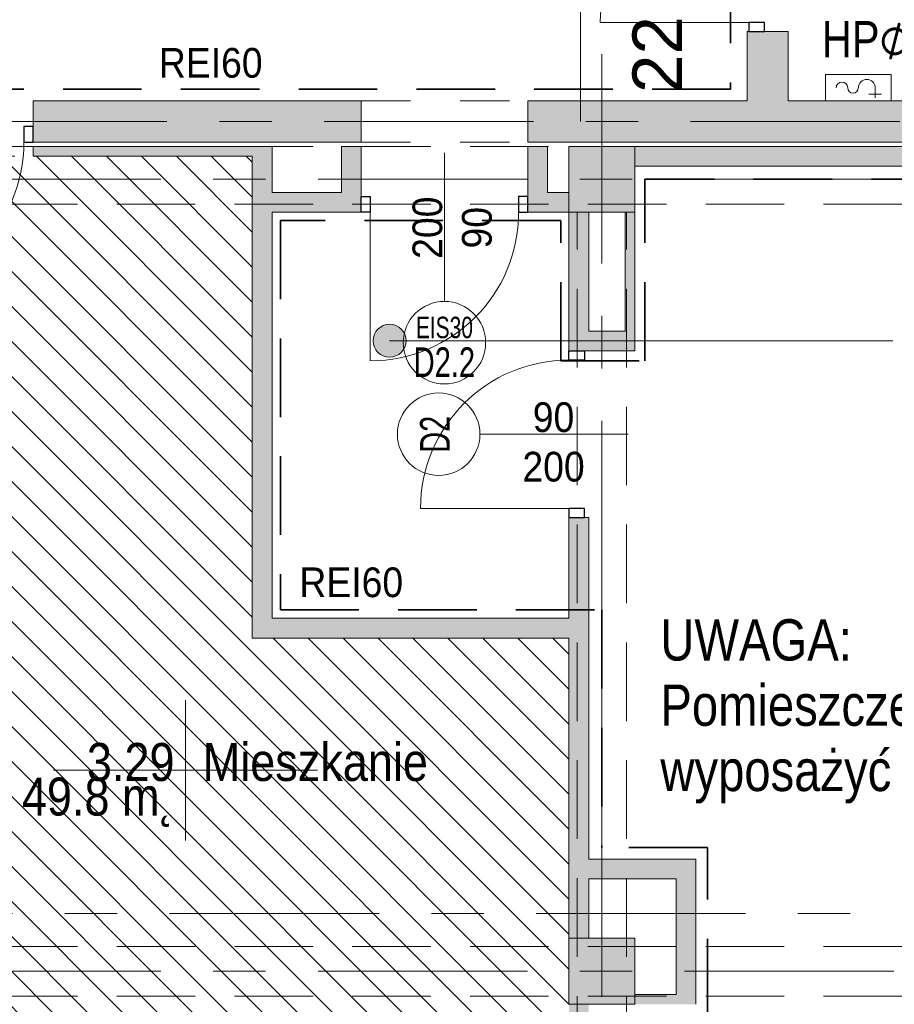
# Model space of a CAD drawing. Header units: centimetres. Extents: x -1737 to 22393, y -8842 to 3838.
# Tile 97 of 174: x -966 to -435, y 2308 to 2905. Entities that reach past the tile are written whole.
import ezdxf

# ---------------------------------------------------------------- set-up
doc = ezdxf.new("R2010")
doc.units = ezdxf.units.CM
for name, pattern in [('Dash', [60, 30, -30]), ('Hidden', [71.4375, 47.625, -23.8125]), ('Oś', [222.25, 127, -31.75, 31.75, -31.75]), ('Ukryte', [71.438, 47.625, -23.813])]:
    doc.linetypes.add(name, pattern=pattern)
for name, color, linetype, lineweight in [('A-ANNO-NOTE', 131, 'Continuous', 13), ('A-AREA-IDEN', 2, 'Continuous', 13), ('A-DETL', 90, 'Continuous', 9), ('A-DETL-GENF', 92, 'Continuous', 9), ('A-DETL-HDLN', 90, 'Ukryte', 9), ('A-DETL-MEDM', 33, 'Continuous', 13), ('A-DETL-THIN', 151, 'Continuous', 9), ('A-DOOR', 31, 'Continuous', 13), ('A-DOOR-HDLN', 31, 'Continuous', 13), ('A-WALL', 113, 'Continuous', 13), ('A-WALL-PATT', 111, 'Continuous', 13), ('G-ANNO-TEXT', 231, 'Continuous', 13), ('P-SANR-FIXT', 6, 'Continuous', 9), ('S-COLS', 52, 'Continuous', 13), ('S-GRID', 1, 'Continuous', 13), ('S-GRID-IDEN', 1, 'Continuous', 13)]:
    doc.layers.add(name, color=color, linetype=linetype, lineweight=lineweight)
doc.styles.add('Arial', font='arial.ttf', dxfattribs={"width": 0.9, "height": 18})
doc.styles.add('Arial Narrow_3', font='ARIALN.TTF', dxfattribs={"height": 25})
doc.styles.add('Arial Narrow_6', font='ARIALN.TTF', dxfattribs={"height": 22})
doc.styles.add('Arial_2', font='arial.ttf', dxfattribs={"width": 0.7, "height": 13})
doc.styles.add('Arial_3', font='arial.ttf', dxfattribs={"width": 0.7, "height": 18})
doc.styles.add('Arial_4', font='arial.ttf', dxfattribs={"height": 30})
doc.styles.add('Arial_7', font='arial.ttf', dxfattribs={"width": 0.85, "height": 23})

# ---------------------------------------------------------------- blocks, each defined once
blk = doc.blocks.new('M_Concrete-Square-Column - 400 x 400mm-1512407-3_piętro I __3_90 m_ - stan projektowany')
at = {"layer": 'S-COLS', "lineweight": 9}
blk.add_hatch(color=253, dxfattribs=at).paths.add_polyline_path([(20, -20), (20, 20), (-20, 20), (-20, -20), (11, -20)], flags=0)
for p, q in [((20, 20), (-20, 20)), ((-20, 20), (-20, -20)), ((20, -20), (20, 20)), ((-20, -20), (20, -20))]:
    blk.add_line(p, q, dxfattribs=at)
blk = doc.blocks.new('OTWOR_DRZWIOWY_NIEZABUD - 101x205-1673192-3_piętro I __3_90 m_ - stan projektowany')
at = {"layer": 'A-DOOR-HDLN', "linetype": 'Dash', "lineweight": 9}
for p, q in [((-50.5, 12.5), (50.5, 12.5)), ((-50.5, -12.5), (50.5, -12.5))]:
    blk.add_line(p, q, dxfattribs=at)
blk = doc.blocks.new('DRZWI 1S - automatyczna etykieta - Drzwi 90-2428413-3_piętro I __3_90 m_ - stan projektowany')
at = {"layer": 'A-DETL-GENF'}
for p, q in [((-50.5, 3.5), (-45, 3.5)), ((-50.5, -6), (-50.5, 3.5)), ((-45, 3.5), (-45, -6)), ((45, 3.5), (50.5, 3.5)), ((45, -6), (45, 3.5)), ((50.5, 3.5), (50.5, -6)), ((-45, -6), (-50.5, -6)), ((50.5, -6), (45, -6))]:
    blk.add_line(p, q, dxfattribs=at)
at = {"layer": 'A-DETL-MEDM', "lineweight": 25}
for p, q in [((-50.5, -6), (-50.5, 3.5)), ((-50.5, 3.5), (-45, 3.5)), ((-45, 3.5), (-45, -6)), ((45, 3.5), (45, -6)), ((50.5, 3.5), (45, 3.5)), ((50.5, -6), (50.5, 3.5)), ((-45, -6), (-50.5, -6)), ((45, -6), (50.5, -6))]:
    blk.add_line(p, q, dxfattribs=at)
at = {"layer": 'A-DOOR'}
blk.add_line((45, -6), (45, -96), dxfattribs=at)
blk.add_arc((45, -6), 90, 180, 270, dxfattribs=at)
blk = doc.blocks.new('OTWOR_DRZWIOWY_NIEZABUD - 101x205-2264647-3_piętro I __3_90 m_ - stan projektowany')
at = {"layer": 'A-DOOR-HDLN', "linetype": 'Dash', "lineweight": 9}
for p, q in [((-50.5, 3), (50.5, 3)), ((-50.5, -3), (50.5, -3))]:
    blk.add_line(p, q, dxfattribs=at)
blk = doc.blocks.new('DRZWI 1S - automatyczna etykieta - Drzwi 90 _PPOŻ EIS30_-2606885-3_piętro I __3_90 m_ - stan projektowany')
at = {"layer": 'A-DETL-GENF'}
for p, q in [((-50.5, 12.5), (-50.5, 3)), ((-45, 12.5), (-50.5, 12.5)), ((-45, 3), (-45, 12.5)), ((50.5, 12.5), (45, 12.5)), ((45, 12.5), (45, 3)), ((50.5, 3), (50.5, 12.5)), ((-50.5, 3), (-45, 3)), ((45, 3), (50.5, 3))]:
    blk.add_line(p, q, dxfattribs=at)
at = {"layer": 'A-DETL-MEDM', "lineweight": 25}
for p, q in [((-45, 12.5), (-50.5, 12.5)), ((-50.5, 12.5), (-50.5, 3)), ((-45, 3), (-45, 12.5)), ((45, 3), (45, 12.5)), ((45, 12.5), (50.5, 12.5)), ((50.5, 12.5), (50.5, 3)), ((-50.5, 3), (-45, 3)), ((50.5, 3), (45, 3))]:
    blk.add_line(p, q, dxfattribs=at)
at = {"layer": 'A-DOOR'}
blk.add_line((45, 12.5), (45, 102.5), dxfattribs=at)
blk.add_arc((45, 12.5), 90, 90, 180, dxfattribs=at)
blk = doc.blocks.new('DRZWI 1S - automatyczna etykieta - Drzwi 90 _PPOŻ EIS30_-2606906-3_piętro I __3_90 m_ - stan projektowany')
at = {"layer": 'A-DETL-GENF'}
for p, q in [((-50.5, 6), (-50.5, -3.5)), ((-45, 6), (-50.5, 6)), ((-45, -3.5), (-45, 6)), ((50.5, 6), (45, 6)), ((45, 6), (45, -3.5)), ((50.5, -3.5), (50.5, 6)), ((-50.5, -3.5), (-45, -3.5)), ((45, -3.5), (50.5, -3.5))]:
    blk.add_line(p, q, dxfattribs=at)
at = {"layer": 'A-DETL-MEDM', "lineweight": 25}
for p, q in [((-45, 6), (-50.5, 6)), ((-50.5, 6), (-50.5, -3.5)), ((-45, -3.5), (-45, 6)), ((45, -3.5), (45, 6)), ((45, 6), (50.5, 6)), ((50.5, 6), (50.5, -3.5)), ((-50.5, -3.5), (-45, -3.5)), ((50.5, -3.5), (45, -3.5))]:
    blk.add_line(p, q, dxfattribs=at)
at = {"layer": 'A-DOOR'}
blk.add_line((45, 6), (45, 96), dxfattribs=at)
blk.add_arc((45, 6), 90, 90, 180, dxfattribs=at)
blk = doc.blocks.new('DRZWI 2S - automatyczna etykieta - Drzwi 90_50 EIS30-2595214-3_piętro I __3_90 m_ - stan projektowany')
at = {"layer": 'A-DETL-GENF'}
for p, q in [((-55.5, -1.95), (-50, -1.95)), ((-55.5, -11.5), (-55.5, -1.95)), ((-50, -1.95), (-50, -11.5)), ((90, -1.95), (95.5, -1.95)), ((90, -11.5), (90, -1.95)), ((95.5, -1.95), (95.5, -11.5)), ((-50, -11.5), (-55.5, -11.5)), ((95.5, -11.5), (90, -11.5))]:
    blk.add_line(p, q, dxfattribs=at)
at = {"layer": 'A-DETL-MEDM', "lineweight": 25}
for p, q in [((-55.5, -11.5), (-55.5, -1.95)), ((-55.5, -1.95), (-50, -1.95)), ((-50, -1.95), (-50, -11.5)), ((90, -1.95), (90, -11.5)), ((95.5, -1.95), (90, -1.95)), ((95.5, -11.5), (95.5, -1.95)), ((-50, -11.5), (-55.5, -11.5)), ((90, -11.5), (95.5, -11.5))]:
    blk.add_line(p, q, dxfattribs=at)
at = {"layer": 'A-DOOR', "lineweight": 9}
blk.add_line((0, -35), (0, 35), dxfattribs=at)
at = {"layer": 'A-DOOR'}
for p, q in [((-50, -11.5), (-50, -61.5)), ((90, -11.5), (90, -101.5))]:
    blk.add_line(p, q, dxfattribs=at)
for centre, radius, start, end in [((-50, -11.5), 50, 270, 0), ((90, -11.5), 90, 180, 270)]:
    blk.add_arc(centre, radius, start, end, dxfattribs=at)
blk = doc.blocks.new('HYDRANT_PPOZ_SZAFKA_NAŚCIENNA - SUPRON 3-2597370-3_piętro I __3_90 m_ - stan projektowany')
at = {"layer": 'P-SANR-FIXT'}
for p, q in [((31.9, 28.5), (-8.09, 28.5)), ((-8.09, 28.5), (-8.09, 12.5)), ((31.9, 28.5), (-8.09, 28.5)), ((-8.09, 28.5), (-8.09, 12.5)), ((29.28, 28.5), (-1.52, 28.5)), ((31.9, 12.5), (31.9, 28.5)), ((31.9, 12.5), (31.9, 28.5)), ((22.19, 14.3), (22.19, 20.41)), ((22.19, 16.55), (18.33, 16.55)), ((22.19, 16.55), (26.05, 16.55))]:
    blk.add_line(p, q, dxfattribs=at)
for centre, radius, start, end in [((1.98, 20.41), 3.5, 0, 180), ((17.05, 20.41), 5.14, 360, 180), ((8.69, 20.41), 3.21, 180, 360)]:
    blk.add_arc(centre, radius, start, end, dxfattribs=at)
blk = doc.blocks.new('METKA_POMIESZCZENIA2 - Rozbudowana krótka - bez ramki-2403173-3_piętro I __3_90 m_ - stan projektowany')
at = {"layer": 'A-AREA-IDEN'}
for p, q in [((0, 0.425), (0, 0)), ((0.0976, 0), (-0.8, 0)), ((-0.8, 0), (0.8, 0)), ((0, 0), (0, -0.425))]:
    blk.add_line(p, q, dxfattribs=at)

msp = doc.modelspace()

# ---------------------------------------------------------------- hatches: boundary and pattern name
at = {"layer": 'A-AREA-IDEN'}
h = msp.add_hatch(color=256, dxfattribs=at)
edge = h.paths.add_edge_path(flags=0)
edge.add_arc((-741.39, 2710.5), 10, 0, 360)
at = {"layer": 'A-DETL-GENF'}
h = msp.add_hatch(dxfattribs=at)
h.set_pattern_fill('FP_1', color=8, style=0, pattern_type=2)
h.set_pattern_definition([(315, (0, 0), (10.6066, 10.6066), [])])
h.paths.add_polyline_path([(-761.21, 1858.33), (-632.62, 1858.33), (-632.62, 1868.33), (-604.62, 1868.33), (-604.62, 2018.33), (-632.62, 2018.33), (-632.62, 2530.33), (-824.62, 2530.33), (-824.62, 2822.33), (-1192.62, 2822.33), (-1192.62, 2788.33), (-1207.62, 2788.33), (-1207.62, 2348.33), (-1192.62, 2348.33), (-1192.62, 2304.83), (-1188.62, 2304.83), (-1188.62, 2308.33), (-1182.62, 2308.33), (-1182.62, 2298.83), (-1207.62, 2298.83), (-1207.62, 2117.83), (-1201.62, 2117.83), (-1201.62, 2058.83), (-1207.62, 2058.83), (-1207.62, 1877.83), (-1192.62, 1877.83), (-1192.62, 1858.33), (-763.95, 1858.33)], flags=0)
at = {"layer": 'A-WALL-PATT', "lineweight": 5}
h = msp.add_hatch(color=254, dxfattribs=at)
h.paths.add_polyline_path([(-524.62, 2886.48), (-499.62, 2886.48), (-499.62, 2897.83), (-524.62, 2897.83)], flags=0)
h.paths.add_polyline_path([(-511.62, 3048.83), (-499.62, 3048.83), (-499.62, 3061.33), (-524.62, 3061.33), (-524.62, 3048.83), (-514.07, 3048.83)], flags=0)
for points in [[(-511.62, 2885.83), (-499.62, 2885.83), (-499.62, 2886.48), (-524.62, 2886.48), (-524.62, 2885.83)], [(-524.62, 2855.83), (-499.62, 2855.83), (-499.62, 2885.83), (-524.62, 2885.83)], [(-567.62, 2816.33), (-567.62, 2828.33), (-592.62, 2828.33), (-592.62, 2816.33)]]:
    msp.add_hatch(color=254, dxfattribs=at).paths.add_polyline_path(points, flags=0)
h = msp.add_hatch(color=254, dxfattribs=at)
h.paths.add_polyline_path([(-1232.62, 2830.83), (-1058.62, 2830.83), (-1058.62, 2855.83), (-1232.62, 2855.83)], flags=0)
h.paths.add_polyline_path([(-922.62, 2830.83), (-758.62, 2830.83), (-758.62, 2855.83), (-957.62, 2855.83), (-957.62, 2830.83)], flags=0)
h.paths.add_polyline_path([(-567.62, 2830.83), (-567.62, 2855.83), (-657.62, 2855.83), (-657.62, 2830.83)], flags=0)
h.paths.add_polyline_path([(718.38, 2830.83), (718.38, 2855.83), (542.38, 2855.83), (542.38, 2830.83), (584.53, 2830.83)], flags=0)
h.paths.add_polyline_path([(1049.38, 2830.83), (1209.38, 2830.83), (1209.38, 2855.83), (869.38, 2855.83), (869.38, 2830.83), (993.38, 2830.83)], flags=0)
h = msp.add_hatch(color=254, dxfattribs=at)
h.paths.add_polyline_path([(204.29, 2830.83), (347.38, 2830.83), (347.38, 2855.83), (-567.62, 2855.83), (-567.62, 2830.83), (-92.69, 2830.83)], flags=0)
h.paths.add_polyline_path([(542.38, 2830.83), (542.38, 2855.83), (498.38, 2855.83), (498.38, 2830.83), (528.09, 2830.83)], flags=0)
at = {"layer": 'A-WALL-PATT'}
h = msp.add_hatch(color=9, dxfattribs=at)
h.paths.add_polyline_path([(-1058.62, 2822.33), (-1058.62, 2828.33), (-1192.62, 2828.33), (-1192.62, 2822.33)], flags=0)
h.paths.add_polyline_path([(-824.62, 2822.33), (-824.62, 2828.33), (-957.62, 2828.33), (-957.62, 2822.33), (-881.15, 2822.33)], flags=0)
for points in [[(-824.62, 2530.33), (-812.62, 2530.33), (-812.62, 2828.33), (-824.62, 2828.33), (-824.62, 2627.47)], [(-758.62, 2800.33), (-758.62, 2828.33), (-770.62, 2828.33), (-770.62, 2800.33)], [(-645.62, 2800.33), (-645.62, 2828.33), (-657.62, 2828.33), (-657.62, 2800.33)], [(-620.62, 2704.33), (-620.62, 2788.33), (-632.62, 2788.33), (-632.62, 2704.33), (-623.12, 2704.33)], [(-592.62, 2704.33), (-592.62, 2788.33), (-598.62, 2788.33), (-598.62, 2704.33)], [(-620.62, 2704.33), (-598.62, 2704.33), (-598.62, 2716.33), (-620.62, 2716.33)], [(-632.62, 2530.33), (-632.62, 2542.33), (-812.62, 2542.33), (-812.62, 2530.33)], [(-592.62, 2384.33), (-555.62, 2384.33), (-555.62, 2396.33), (-620.62, 2396.33), (-620.62, 2384.33), (-607.38, 2384.33)], [(-555.62, 2314.33), (-555.62, 2384.33), (-567.62, 2384.33), (-567.62, 2314.33)], [(-567.62, 2308.33), (-555.62, 2308.33), (-555.62, 2314.33), (-592.62, 2314.33), (-592.62, 2308.33)]]:
    msp.add_hatch(color=9, dxfattribs=at).paths.add_polyline_path(points, flags=0)
at = {"layer": 'A-WALL-PATT', "lineweight": 5}
h = msp.add_hatch(color=254, dxfattribs=at)
h.paths.add_polyline_path([(-567.62, 2816.33), (-32.62, 2816.33), (-32.62, 2828.33), (-567.62, 2828.33)], flags=0)
h.paths.add_polyline_path([(335.38, 2816.33), (335.38, 2828.33), (7.38, 2828.33), (7.38, 2816.33), (190.54, 2816.33)], flags=0)
at = {"layer": 'A-WALL-PATT'}
h = msp.add_hatch(color=9, dxfattribs=at)
h.paths.add_polyline_path([(-758.62, 2788.33), (-758.62, 2800.33), (-812.62, 2800.33), (-812.62, 2788.33)], flags=0)
h.paths.add_polyline_path([(-632.62, 2788.33), (-632.62, 2800.33), (-657.62, 2800.33), (-657.62, 2788.33), (-645.62, 2788.33)], flags=0)
h = msp.add_hatch(color=9, dxfattribs=at)
h.paths.add_polyline_path([(-632.62, 2018.33), (-620.62, 2018.33), (-620.62, 2308.33), (-632.62, 2308.33), (-632.62, 2157.77)], flags=0)
h.paths.add_polyline_path([(-620.62, 2348.33), (-620.62, 2603.33), (-632.62, 2603.33), (-632.62, 2348.33), (-625.92, 2348.33)], flags=0)

# ---------------------------------------------------------------- linework, layer by layer
at = {"layer": 'A-ANNO-NOTE'}
for p, q in [((-708.12, 2824.33), (-708.12, 2734.33)), ((-708.12, 2824.33), (-708.12, 2734.33)), ((-596.62, 2653.83), (-686.62, 2653.83)), ((-596.62, 2653.83), (-686.62, 2653.83))]:
    msp.add_line(p, q, dxfattribs=at)
for centre in [(-708.12, 2709.33), (-711.62, 2653.83)]:
    msp.add_circle(centre, 25, dxfattribs=at)
at = {"layer": 'A-AREA-IDEN'}
msp.add_line((-741.39, 2710.5), (-436.3, 2710.5), dxfattribs=at)
msp.add_circle((-741.39, 2710.5), 10, dxfattribs=at)
at = {"layer": 'A-DETL', "linetype": 'Hidden', "lineweight": 35}
for p, q in [((-534.56, 3081.33), (-534.56, 2863.06)), ((-534.56, 2863.06), (-1202.56, 2863.06)), ((-586.62, 2698.33), (-586.62, 2808.33)), ((-330.12, 2808.33), (-586.62, 2808.33)), ((-637.62, 2783.33), (-807.62, 2783.33)), ((-807.62, 2783.33), (-807.62, 2547.33)), ((-637.62, 2698.33), (-637.62, 2783.33)), ((-637.62, 2698.33), (-586.62, 2698.33)), ((-807.62, 2547.33), (-612.62, 2547.33)), ((-612.62, 2547.33), (-612.62, 2403.33)), ((-548.62, 2403.33), (-612.62, 2403.33)), ((-548.62, 2300.33), (-548.62, 2403.33))]:
    msp.add_line(p, q, dxfattribs=at)
at = {"layer": 'A-DETL-HDLN'}
for p, q in [((-1192.62, 2828.33), (1167.38, 2828.33)), ((-1192.62, 2828.33), (1167.38, 2828.33)), ((-1192.62, 2793.33), (1167.38, 2793.33)), ((-1192.62, 2793.33), (1167.38, 2793.33)), ((-627.62, 408.33), (-627.62, 2788.33)), ((-627.62, 408.33), (-627.62, 2788.33)), ((-597.62, 408.33), (-597.62, 2788.33)), ((-597.62, 408.33), (-597.62, 2788.33)), ((-1192.62, 2343.33), (1167.38, 2343.33)), ((-1192.62, 2343.33), (1167.38, 2343.33)), ((-1192.62, 2313.33), (1167.38, 2313.33)), ((-1192.62, 2313.33), (1167.38, 2313.33))]:
    msp.add_line(p, q, dxfattribs=at)
at = {"layer": 'A-DETL-THIN'}
for p, q in [((-597.62, 2384.33), (-597.62, 2348.33)), ((-597.62, 2384.33), (-597.62, 2348.33)), ((-592.62, 2343.33), (-567.62, 2343.33)), ((-592.62, 2343.33), (-567.62, 2343.33))]:
    msp.add_line(p, q, dxfattribs=at)
at = {"layer": 'A-WALL', "lineweight": 9}
for p, q in [((-524.62, 2855.83), (-524.62, 2897.83)), ((-524.62, 2897.83), (-523.62, 2897.83)), ((-514.07, 2897.83), (-499.62, 2897.83)), ((-499.62, 2897.83), (-499.62, 2855.83)), ((-758.62, 2855.83), (-957.62, 2855.83)), ((-957.62, 2840.33), (-957.62, 2855.83)), ((-758.62, 2830.83), (-758.62, 2855.83)), ((-657.62, 2855.83), (-524.62, 2855.83)), ((-657.62, 2830.83), (-657.62, 2855.83)), ((347.38, 2855.83), (-499.62, 2855.83)), ((-957.62, 2830.83), (-758.62, 2830.83)), ((347.38, 2830.83), (-657.62, 2830.83)), ((-812.62, 2828.33), (-957.62, 2828.33)), ((-957.62, 2828.33), (-957.62, 2822.33)), ((-812.62, 2800.33), (-812.62, 2828.33)), ((-758.62, 2828.33), (-770.62, 2828.33)), ((-770.62, 2828.33), (-770.62, 2800.33)), ((-758.62, 2797.83), (-758.62, 2828.33)), ((-645.62, 2828.33), (-657.62, 2828.33)), ((-657.62, 2828.33), (-657.62, 2797.83)), ((-645.62, 2800.33), (-645.62, 2828.33)), ((-32.62, 2828.33), (-592.62, 2828.33)), ((-957.62, 2822.33), (-824.62, 2822.33)), ((-824.62, 2822.33), (-824.62, 2530.33)), ((-96.62, 2816.33), (-592.62, 2816.33)), ((-770.62, 2800.33), (-812.62, 2800.33)), ((-632.62, 2800.33), (-645.62, 2800.33)), ((-812.62, 2788.33), (-758.62, 2788.33)), ((-812.62, 2542.33), (-812.62, 2788.33)), ((-657.62, 2788.33), (-632.62, 2788.33)), ((-632.62, 2788.33), (-632.62, 2704.33)), ((-620.62, 2716.33), (-620.62, 2788.33)), ((-598.62, 2788.33), (-598.62, 2716.33)), ((-592.62, 2704.33), (-592.62, 2788.33)), ((-598.62, 2716.33), (-620.62, 2716.33)), ((-623.12, 2704.33), (-592.62, 2704.33)), ((-632.62, 2603.33), (-632.62, 2542.33)), ((-620.62, 2603.33), (-623.12, 2603.33)), ((-620.62, 2396.33), (-620.62, 2603.33)), ((-632.62, 2542.33), (-812.62, 2542.33)), ((-824.62, 2530.33), (-632.62, 2530.33)), ((-632.62, 2530.33), (-632.62, 2348.33)), ((-555.62, 2396.33), (-620.62, 2396.33)), ((-555.62, 2308.33), (-555.62, 2396.33)), ((-620.62, 2348.33), (-620.62, 2384.33)), ((-620.62, 2384.33), (-567.62, 2384.33)), ((-567.62, 2384.33), (-567.62, 2314.33)), ((-567.62, 2314.33), (-592.62, 2314.33))]:
    msp.add_line(p, q, dxfattribs=at)
at = {"layer": 'S-GRID', "linetype": 'Oś'}
for p, q in [((-625.62, 3816.92), (-625.62, 2843.33)), ((-612.62, 2884.27), (-612.62, 27.13)), ((-1225.62, 2843.33), (1859.41, 2843.33)), ((1342.46, 2808.33), (-1368.76, 2808.33)), ((-1319.27, 2363.33), (1774.38, 2363.33)), ((1342.46, 2328.33), (-1368.76, 2328.33))]:
    msp.add_line(p, q, dxfattribs=at)

# ---------------------------------------------------------------- block references
at = {"layer": 'A-AREA-IDEN', "xscale": 99.99999999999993, "yscale": 99.99999999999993, "zscale": 99.99999999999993}
msp.add_blockref('METKA_POMIESZCZENIA2 - Rozbudowana krótka - bez ramki-2403173-3_piętro I __3_90 m_ - stan projektowany', (-865.15, 2450.14), dxfattribs=at)
at = {"layer": 'A-DOOR'}
for name, p, rotation in [('DRZWI 2S - automatyczna etykieta - Drzwi 90_50 EIS30-2595214-3_piętro I __3_90 m_ - stan projektowany', (-512.12, 2993.33), 270.0000000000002), ('DRZWI 1S - automatyczna etykieta - Drzwi 90 _PPOŻ EIS30_-2606885-3_piętro I __3_90 m_ - stan projektowany', (-1008.12, 2843.33), 180), ('DRZWI 1S - automatyczna etykieta - Drzwi 90 _PPOŻ EIS30_-2606906-3_piętro I __3_90 m_ - stan projektowany', (-708.12, 2794.33), 180), ('DRZWI 1S - automatyczna etykieta - Drzwi 90-2428413-3_piętro I __3_90 m_ - stan projektowany', (-626.62, 2653.83), 270.0000000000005)]:
    msp.add_blockref(name, p, dxfattribs=dict(at, rotation=rotation))
at = {"layer": 'A-DOOR', "lineweight": 9}
for name, p in [('OTWOR_DRZWIOWY_NIEZABUD - 101x205-1673192-3_piętro I __3_90 m_ - stan projektowany', (-708.12, 2843.33)), ('OTWOR_DRZWIOWY_NIEZABUD - 101x205-2264647-3_piętro I __3_90 m_ - stan projektowany', (-1008.12, 2825.33))]:
    msp.add_blockref(name, p, dxfattribs=at)
at = {"layer": 'P-SANR-FIXT'}
msp.add_blockref('HYDRANT_PPOZ_SZAFKA_NAŚCIENNA - SUPRON 3-2597370-3_piętro I __3_90 m_ - stan projektowany', (-469.03, 2843.33), dxfattribs=at)
at = {"layer": 'S-COLS', "lineweight": 9}
for p in [(-612.62, 2808.33), (-612.62, 2328.33)]:
    msp.add_blockref('M_Concrete-Square-Column - 400 x 400mm-1512407-3_piętro I __3_90 m_ - stan projektowany', p, dxfattribs=at)

# ---------------------------------------------------------------- texts
at = {"layer": 'A-ANNO-NOTE', "lineweight": 211, "char_height": 18, "attachment_point": 5, "rotation": 90, "line_spacing_factor": 0.936439}
for s, insert, width, style in [('\\pt114.3,228.6,342.9,457.2,571.5,685.8,800.1,914.4,1028.7,1143,1257.3,1371.6,1485.9,1600.2,1714.5,1828.8,1943.1,2057.4,2171.7,2286,2400.3,2514.6,2628.9,2743.2,2857.5,2971.8,3086.1,3200.4,3314.7,3429,3543.3,3657.6;200', (-718.36, 2779), 38.07, 'Arial'), ('\\pt114.3,228.6,342.9,457.2,571.5,685.8,800.1,914.4,1028.7,1143,1257.3,1371.6,1485.9,1600.2,1714.5,1828.8,1943.1,2057.4,2171.7,2286,2400.3,2514.6,2628.9,2743.2,2857.5,2971.8,3086.1,3200.4,3314.7,3429,3543.3,3657.6;90', (-688.36, 2779), 25.65, 'Arial'), ('\\pt88.90002,177.80004,266.70006,355.60008,444.49992,533.39994,622.29996,711.19998,800.1,889.00002,977.90004,1066.80006,1155.70008,1244.59992,1333.49994,1422.39996,1511.29998,1600.2,1689.10002,1778.00004,1866.90006,1955.80008,2044.69992,2133.59994,2222.49996,2311.39998,2400.3,2489.20002,2578.10004,2667.00006,2755.90008,2844.79992;D2', (-713.91, 2653.8), 22.68, 'Arial_3')]:
    msp.add_mtext(s, dxfattribs=dict(at, insert=insert, width=width, style=style))
at = {"layer": 'A-ANNO-NOTE', "lineweight": 211, "attachment_point": 5, "line_spacing_factor": 0.936439}
for s, insert, char_height, width, style in [('\\pt88.89998,177.79996,266.69994,355.60005,444.50003,533.40001,622.29999,711.19997,800.09995,889.00006,977.90004,1066.80002,1155.7,1244.59998,1333.49996,1422.39994,1511.30005,1600.20003,1689.10001,1777.99999,1866.89997,1955.79995,2044.70006,2133.60004,2222.50002,2311.4,2400.29998,2489.19996,2578.09994,2667.00005,2755.90003,2844.80001;EIS30', (-708.15, 2718.46), 13, 34.72, 'Arial_2'), ('\\pt88.90002,177.80004,266.70006,355.60008,444.49992,533.39994,622.29996,711.19998,800.1,889.00002,977.90004,1066.80006,1155.70008,1244.59992,1333.49994,1422.39996,1511.29998,1600.2,1689.10002,1778.00004,1866.90006,1955.80008,2044.69992,2133.59994,2222.49996,2311.39998,2400.3,2489.20002,2578.10004,2667.00006,2755.90008,2844.79992;D2.2', (-708.15, 2697.51), 18, 37.03, 'Arial_3'), ('\\pt114.3,228.6,342.9,457.2,571.5,685.8,800.1,914.4,1028.7,1143,1257.3,1371.6,1485.9,1600.2,1714.5,1828.8,1943.1,2057.4,2171.7,2286,2400.3,2514.6,2628.9,2743.2,2857.5,2971.8,3086.1,3200.4,3314.7,3429,3543.3,3657.6;90', (-641.95, 2664.06), 18, 25.65, 'Arial'), ('\\pt114.3,228.6,342.9,457.2,571.5,685.8,800.1,914.4,1028.7,1143,1257.3,1371.6,1485.9,1600.2,1714.5,1828.8,1943.1,2057.4,2171.7,2286,2400.3,2514.6,2628.9,2743.2,2857.5,2971.8,3086.1,3200.4,3314.7,3429,3543.3,3657.6;200', (-641.95, 2634.06), 18, 38.07, 'Arial')]:
    msp.add_mtext(s, dxfattribs=dict(at, insert=insert, char_height=char_height, width=width, style=style))
at = {"layer": 'A-AREA-IDEN', "char_height": 23, "line_spacing_factor": 0.936439, "style": 'Arial_7'}
for s, insert, width, attachment_point in [('\\pt84.99995,169.9999,255.00008,340.00003,424.99998,509.99993,595.00011,680.00006,765.00001,849.99996,934.99991,1020.00009,1105.00004,1189.99999,1274.99994,1359.99989,1445.00007,1530.00002,1614.99997,1699.99992,1785.0001,1870.00005,1955,2039.99995,2124.9999,2210.00008,2295.00003,2379.99998,2464.99993,2550.00011,2635.00006,2720.00001;21.9 m˛', (-830.67, 2953.46), 91.63, 3), ('\\pt84.99995,169.9999,255.00008,340.00003,424.99998,509.99993,595.00011,680.00006,765.00001,849.99996,934.99991,1020.00009,1105.00004,1189.99999,1274.99994,1359.99989,1445.00007,1530.00002,1614.99997,1699.99992,1785.0001,1870.00005,1955,2039.99995,2124.9999,2210.00008,2295.00003,2379.99998,2464.99993,2550.00011,2635.00006,2720.00001;3.29', (-871.8, 2443.36), 52.87, 9), ('\\pt84.99995,169.9999,255.00008,340.00003,424.99998,509.99993,595.00011,680.00006,765.00001,849.99996,934.99991,1020.00009,1105.00004,1189.99999,1274.99994,1359.99989,1445.00007,1530.00002,1614.99997,1699.99992,1785.0001,1870.00005,1955,2039.99995,2124.9999,2210.00008,2295.00003,2379.99998,2464.99993,2550.00011,2635.00006,2720.00001;Mieszkanie', (-854.72, 2443.36), 134.98, 7), ('\\pt84.99995,169.9999,255.00008,340.00003,424.99998,509.99993,595.00011,680.00006,765.00001,849.99996,934.99991,1020.00009,1105.00004,1189.99999,1274.99994,1359.99989,1445.00007,1530.00002,1614.99997,1699.99992,1785.0001,1870.00005,1955,2039.99995,2124.9999,2210.00008,2295.00003,2379.99998,2464.99993,2550.00011,2635.00006,2720.00001;49.8 m˛', (-871.8, 2445.75), 91.63, 3)]:
    msp.add_mtext(s, dxfattribs=dict(at, insert=insert, width=width, attachment_point=attachment_point))
at = {"layer": 'G-ANNO-TEXT', "color": 7, "attachment_point": 1, "line_spacing_factor": 0.949189}
for s, insert, char_height, width, style in [('\\pt127.00006,253.9999,380.99996,508.00002,635.00008,761.99992,888.99998,1016.00004,1143.0001,1269.99994,1397,1524.00006,1650.9999,1777.99996,1905.00002,2032.00008,2158.99992,2285.99998,2413.00004,2540.0001,2666.99994,2794,2921.00006,3047.9999,3174.99996,3302.00002,3429.00008,3555.99992,3682.99998,3810.00004,3937.0001,4063.99994;HP{\\fSegoe UI Symbol|b0|i0|c0|p34;⌀}25', (-479.26, 2904.26), 22, 88.88, 'Arial Narrow_6'), ('\\pt127,254,381,508,635,762,889,1016,1143,1270,1397,1524,1651,1778,1905,2032,2159,2286,2413,2540,2667,2794,2921,3048,3175,3302,3429,3556,3683,3810,3937,4064;UWAGA:\\PPomieszczenia archiwum należy wyposażyć w wentylację.', (-577.17, 2541.69), 25, 413.4, 'Arial Narrow_3')]:
    msp.add_mtext(s, dxfattribs=dict(at, insert=insert, char_height=char_height, width=width, style=style))
at = {"layer": 'G-ANNO-TEXT', "color": 1, "char_height": 18, "width": 62.5392, "attachment_point": 1, "line_spacing_factor": 0.936439, "style": 'Arial'}
for insert in [(-881.28, 2887.94), (-796.07, 2573.1)]:
    msp.add_mtext('\\pt114.3,228.6,342.9,457.2,571.5,685.8,800.1,914.4,1028.7,1143,1257.3,1371.6,1485.9,1600.2,1714.5,1828.8,1943.1,2057.4,2171.7,2286,2400.3,2514.6,2628.9,2743.2,2857.5,2971.8,3086.1,3200.4,3314.7,3429,3543.3,3657.6;REI60', dxfattribs=dict(at, insert=insert))
at = {"layer": 'S-GRID-IDEN', "insert": (-579.12, 2883.93), "char_height": 30, "width": 48.3, "attachment_point": 5, "rotation": 90, "line_spacing_factor": 0.936439, "style": 'Arial_4'}
msp.add_mtext('\\pt126.9999,254.0001,381,507.9999,635.0001,762,888.9999,1016.0001,1143,1269.9999,1397.0001,1524,1650.9999,1778.0001,1905,2031.9999,2159.0001,2286,2412.9999,2540.0001,2667,2793.9999,2921.0001,3048,3174.9999,3302.0001,3429,3555.9999,3683.0001,3810,3936.9999,4064.0001;22', dxfattribs=at)

doc.saveas('drawing.dxf')
